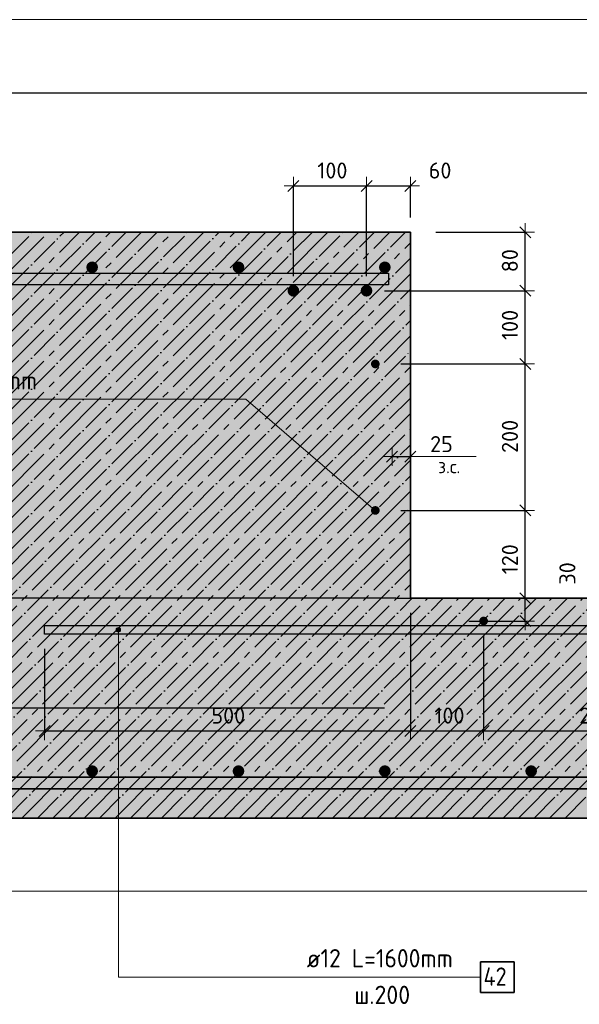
# Model space of a CAD drawing. Header units: millimetres. Extents: x -3170 to 89801, y -74170 to 82422.
# Tile 102 of 105: x 81721 to 82486, y 68244 to 69588. Entities that reach past the tile are written whole.
import ezdxf

# ---------------------------------------------------------------- set-up
doc = ezdxf.new("R2010")
doc.units = ezdxf.units.MM
doc.header["$PDMODE"] = 65
doc.linetypes.add('______11', pattern=[50, 40, -5, 0, -5])
doc.linetypes.add('______5', pattern=[110, 80, -10, 10, -10])
for name, color, linetype, lineweight in [('Standard', 7, 'Continuous', 25), ('Арматурный каркас 03', 220, 'Continuous', 35), ('Размерная линия_ общее', 7, 'Continuous', 13)]:
    doc.layers.add(name, color=color, linetype=linetype, lineweight=lineweight)
for name, color, linetype, lineweight, true_color in [('Арм.стержн.верхн.зоны У', 7, 'Continuous', 35, 0xecec00), ('Арм.стержн.верхн.зоны Х', 7, 'Continuous', 35, 0x0000c6), ('Арм.стержн.ниж.зоны У', 7, 'Continuous', 35, 0x00b300), ('Арм.стержн.ниж.зоны Х', 7, 'Continuous', 35, 0xc600c6)]:
    doc.layers.add(name, color=color, linetype=linetype, lineweight=lineweight, true_color=true_color)
doc.styles.add('ISOCPEUR', font='ISOCPEUR')
doc.dimstyles.new('DIMSTYLE_17', dxfattribs={"dimtxt": 22, "dimasz": 25, "dimexe": 0, "dimexo": 0, "dimgap": 11, "dimtad": 2, "dimdec": 0, "dimrnd": 1, "dimzin": 12, "dimdsep": 46, "dimtxsty": 'ISOCPEUR', "dimblk1": 'ALL_ML_STRICH', "dimblk2": 'ALL_ML_STRICH', "dimsah": 1, "dimcen": 0, "dimclrd": 7, "dimclre": 256, "dimclrt": 7, "dimadec": 0, "dimazin": 0, "dimtfac": 1, "dimtdec": 0, "dimtix": 1, "dimtmove": 2, "dimatfit": 3, "dimfxl": 0, "dimtzin": 0, "dimlwd": 0, "dimlwe": -3, "dimarcsym": 0})
doc.dimstyles.new('DIMSTYLE_18', dxfattribs={"dimtxt": 22, "dimasz": 25, "dimexe": 0, "dimexo": 0.001, "dimgap": 11, "dimtad": 2, "dimdec": 0, "dimrnd": 1, "dimzin": 12, "dimdsep": 46, "dimtxsty": 'ISOCPEUR', "dimblk1": 'ALL_ML_STRICH', "dimblk2": 'ALL_ML_STRICH', "dimsah": 1, "dimcen": 0, "dimse1": 1, "dimse2": 1, "dimclrd": 7, "dimclre": 256, "dimclrt": 7, "dimadec": 0, "dimazin": 0, "dimtfac": 1, "dimtdec": 0, "dimtix": 1, "dimtmove": 2, "dimatfit": 3, "dimfxl": 0, "dimtvp": 1.2, "dimtzin": 0, "dimlwd": 0, "dimlwe": -3, "dimarcsym": 0})
doc.dimstyles.new('DIMSTYLE_19', dxfattribs={"dimtxt": 22, "dimasz": 25, "dimexe": 0, "dimexo": 0, "dimgap": 11, "dimtad": 0, "dimdec": 0, "dimrnd": 5, "dimzin": 12, "dimdsep": 46, "dimtxsty": 'ISOCPEUR', "dimblk1": 'ALL_ML_STRICH', "dimblk2": 'ALL_ML_STRICH', "dimsah": 1, "dimcen": 0, "dimclrd": 7, "dimclre": 256, "dimclrt": 7, "dimadec": 0, "dimazin": 0, "dimtfac": 1, "dimtdec": 0, "dimtix": 1, "dimtmove": 2, "dimatfit": 3, "dimfxl": 0, "dimtvp": 1.2, "dimtzin": 0, "dimlwd": 0, "dimlwe": -3, "dimarcsym": 0})
doc.dimstyles.new('DIMSTYLE_3', dxfattribs={"dimtxt": 22, "dimasz": 25, "dimexe": 0, "dimexo": 0, "dimgap": 11, "dimtad": 2, "dimdec": 0, "dimrnd": 5, "dimzin": 12, "dimdsep": 46, "dimtxsty": 'ISOCPEUR', "dimblk1": 'ALL_ML_STRICH', "dimblk2": 'ALL_ML_STRICH', "dimsah": 1, "dimcen": 0, "dimclrd": 7, "dimclre": 256, "dimclrt": 7, "dimadec": 0, "dimazin": 0, "dimtfac": 1, "dimtdec": 0, "dimtix": 1, "dimtmove": 2, "dimatfit": 3, "dimfxl": 0, "dimtzin": 0, "dimlwd": 0, "dimlwe": -3, "dimarcsym": 0})

# ---------------------------------------------------------------- blocks, each defined once
blk = doc.blocks.new('ALL_ML_STRICH')
at = {"color": 0, "linetype": 'ByBlock', "lineweight": -2}
for p, q in [((-1, 0), (0.5, 0)), ((-0.3, -0.3), (0.3, 0.3)), ((0, -0.5), (0, 0.5))]:
    blk.add_line(p, q, dxfattribs=at)
blk = doc.blocks.new('*D586')
at = {"layer": 'DEFPOINTS', "color": 7, "linetype": 'Continuous', "lineweight": 13, "transparency": 33554687}
for p in [(82239.7, 68648), (81208.4, 68498), (81446.2, 68498)]:
    blk.add_point(p, dxfattribs=at)
at = {"layer": 'Размерная линия_ общее', "color": 253, "linetype": 'Continuous', "lineweight": -2, "true_color": 0xa0a0a0, "transparency": 33554687}
for p, q in [((82219.7, 68648), (81208.4, 68648)), ((81426.2, 68498), (81208.4, 68498))]:
    blk.add_line(p, q, dxfattribs=at)
at = {"layer": 'Размерная линия_ общее', "color": 7, "linetype": 'Continuous', "lineweight": -2, "transparency": 33554687}
blk.add_line((81208.4, 68498), (81208.4, 68648), dxfattribs=at)
at = {"layer": 'Размерная линия_ общее', "color": 7, "linetype": 'Continuous', "lineweight": 13, "transparency": 33554687, "xscale": 25, "yscale": 25, "zscale": 25}
for p, rotation in [((81208.4, 68648), 90), ((81208.4, 68498), 270)]:
    blk.add_blockref('ALL_ML_STRICH', p, dxfattribs=dict(at, rotation=rotation))
at = {"layer": 'Размерная линия_ общее', "color": 7, "linetype": 'Continuous', "lineweight": 13, "transparency": 33554687, "insert": (81187.4, 68576.3), "char_height": 22, "width": 66, "attachment_point": 5, "rotation": 90, "style": 'ISOCPEUR'}
blk.add_mtext('\\A1;{150}', dxfattribs=at)
blk = doc.blocks.new('*D587')
at = {"layer": 'DEFPOINTS', "color": 7, "linetype": 'Continuous', "lineweight": 13, "transparency": 33554687}
for p in [(82255, 68798), (81208.4, 68648), (82239.7, 68648)]:
    blk.add_point(p, dxfattribs=at)
at = {"layer": 'Размерная линия_ общее', "color": 253, "linetype": 'Continuous', "lineweight": -2, "true_color": 0xa0a0a0, "transparency": 33554687}
for p, q in [((82235, 68798), (81208.4, 68798)), ((82219.7, 68648), (81208.4, 68648))]:
    blk.add_line(p, q, dxfattribs=at)
at = {"layer": 'Размерная линия_ общее', "color": 7, "linetype": 'Continuous', "lineweight": -2, "transparency": 33554687}
blk.add_line((81208.4, 68648), (81208.4, 68798), dxfattribs=at)
at = {"layer": 'Размерная линия_ общее', "color": 7, "linetype": 'Continuous', "lineweight": 13, "transparency": 33554687, "xscale": 25, "yscale": 25, "zscale": 25}
for p, rotation in [((81208.4, 68798), 90), ((81208.4, 68648), 270)]:
    blk.add_blockref('ALL_ML_STRICH', p, dxfattribs=dict(at, rotation=rotation))
at = {"layer": 'Размерная линия_ общее', "color": 7, "linetype": 'Continuous', "lineweight": 13, "transparency": 33554687, "insert": (81187.4, 68726.3), "char_height": 22, "width": 66, "attachment_point": 5, "rotation": 90, "style": 'ISOCPEUR'}
blk.add_mtext('\\A1;{150}', dxfattribs=at)
blk = doc.blocks.new('*D588')
at = {"layer": 'DEFPOINTS', "color": 7, "linetype": 'Continuous', "lineweight": 13, "transparency": 33554687}
for p in [(81453, 69298), (81208.4, 68798), (82255, 68798)]:
    blk.add_point(p, dxfattribs=at)
at = {"layer": 'Размерная линия_ общее', "color": 253, "linetype": 'Continuous', "lineweight": -2, "true_color": 0xa0a0a0, "transparency": 33554687}
for p, q in [((81433, 69298), (81208.4, 69298)), ((82235, 68798), (81208.4, 68798))]:
    blk.add_line(p, q, dxfattribs=at)
at = {"layer": 'Размерная линия_ общее', "color": 7, "linetype": 'Continuous', "lineweight": -2, "transparency": 33554687}
blk.add_line((81208.4, 68798), (81208.4, 69298), dxfattribs=at)
at = {"layer": 'Размерная линия_ общее', "color": 7, "linetype": 'Continuous', "lineweight": 13, "transparency": 33554687, "xscale": 25, "yscale": 25, "zscale": 25}
for p, rotation in [((81208.4, 69298), 90), ((81208.4, 68798), 270)]:
    blk.add_blockref('ALL_ML_STRICH', p, dxfattribs=dict(at, rotation=rotation))
at = {"layer": 'Размерная линия_ общее', "color": 7, "linetype": 'Continuous', "lineweight": 13, "transparency": 33554687, "insert": (81187.4, 69049.1), "char_height": 22, "width": 66, "attachment_point": 5, "rotation": 90, "style": 'ISOCPEUR'}
blk.add_mtext('\\A1;{500}', dxfattribs=at)
blk = doc.blocks.new('*D589')
at = {"layer": 'DEFPOINTS', "color": 7, "linetype": 'Continuous', "lineweight": 13, "transparency": 33554687}
for p in [(82230, 68992.8), (82230, 68991.6), (82255, 68991)]:
    blk.add_point(p, dxfattribs=at)
at = {"layer": 'Размерная линия_ общее', "color": 7, "linetype": 'Continuous', "lineweight": -2, "transparency": 33554687}
blk.add_line((82230, 68991.6), (82255, 68991.6), dxfattribs=at)
at = {"layer": 'Размерная линия_ общее', "color": 7, "linetype": 'Continuous', "lineweight": 13, "transparency": 33554687, "xscale": 25, "yscale": 25, "zscale": 25, "rotation": 180}
blk.add_blockref('ALL_ML_STRICH', (82230, 68991.6), dxfattribs=at)
at = {"layer": 'Размерная линия_ общее', "color": 7, "linetype": 'Continuous', "lineweight": 13, "transparency": 33554687, "xscale": 25, "yscale": 25, "zscale": 25}
blk.add_blockref('ALL_ML_STRICH', (82255, 68991.6), dxfattribs=at)
at = {"layer": 'Размерная линия_ общее', "color": 7, "linetype": 'Continuous', "lineweight": 13, "transparency": 33554687, "insert": (82297.4, 69008.6), "char_height": 22, "width": 44, "attachment_point": 5, "style": 'ISOCPEUR'}
blk.add_mtext('\\A1;{25}', dxfattribs=at)
at = {"layer": 'Размерная линия_ общее', "color": 7, "linetype": 'Continuous', "lineweight": 13, "transparency": 33554687, "insert": (82292.9, 68986.8), "char_height": 18, "width": 0.9, "attachment_point": 1, "line_spacing_factor": 0.60241, "style": 'ISOCPEUR'}
blk.add_mtext('з.с.', dxfattribs=at)
blk = doc.blocks.new('*D593')
at = {"layer": 'DEFPOINTS', "color": 7, "linetype": 'Continuous', "lineweight": 13, "transparency": 33554687}
for p in [(82095, 69361.2), (82095, 69218), (82195, 69218)]:
    blk.add_point(p, dxfattribs=at)
at = {"layer": 'Размерная линия_ общее', "color": 253, "linetype": 'Continuous', "lineweight": -2, "true_color": 0xa0a0a0, "transparency": 33554687}
for p, q in [((82095, 69238), (82095, 69361.2)), ((82195, 69238), (82195, 69361.2))]:
    blk.add_line(p, q, dxfattribs=at)
at = {"layer": 'Размерная линия_ общее', "color": 7, "linetype": 'Continuous', "lineweight": -2, "transparency": 33554687}
blk.add_line((82095, 69361.2), (82195, 69361.2), dxfattribs=at)
at = {"layer": 'Размерная линия_ общее', "color": 7, "linetype": 'Continuous', "lineweight": 13, "transparency": 33554687, "xscale": 25, "yscale": 25, "zscale": 25, "rotation": 180}
blk.add_blockref('ALL_ML_STRICH', (82095, 69361.2), dxfattribs=at)
at = {"layer": 'Размерная линия_ общее', "color": 7, "linetype": 'Continuous', "lineweight": 13, "transparency": 33554687, "xscale": 25, "yscale": 25, "zscale": 25}
blk.add_blockref('ALL_ML_STRICH', (82195, 69361.2), dxfattribs=at)
at = {"layer": 'Размерная линия_ общее', "color": 7, "linetype": 'Continuous', "lineweight": 13, "transparency": 33554687, "insert": (82148.3, 69382.2), "char_height": 22, "width": 66, "attachment_point": 5, "style": 'ISOCPEUR'}
blk.add_mtext('\\A1;{100}', dxfattribs=at)
blk = doc.blocks.new('*D594')
at = {"layer": 'DEFPOINTS', "color": 7, "linetype": 'Continuous', "lineweight": 13, "transparency": 33554687}
for p in [(82195, 69361.2), (82255, 69298), (82195, 69218)]:
    blk.add_point(p, dxfattribs=at)
at = {"layer": 'Размерная линия_ общее', "color": 253, "linetype": 'Continuous', "lineweight": -2, "true_color": 0xa0a0a0, "transparency": 33554687}
for p, q in [((82195, 69238), (82195, 69361.2)), ((82255, 69318), (82255, 69361.2))]:
    blk.add_line(p, q, dxfattribs=at)
at = {"layer": 'Размерная линия_ общее', "color": 7, "linetype": 'Continuous', "lineweight": -2, "transparency": 33554687}
blk.add_line((82195, 69361.2), (82255, 69361.2), dxfattribs=at)
at = {"layer": 'Размерная линия_ общее', "color": 7, "linetype": 'Continuous', "lineweight": 13, "transparency": 33554687, "xscale": 25, "yscale": 25, "zscale": 25, "rotation": 180}
blk.add_blockref('ALL_ML_STRICH', (82195, 69361.2), dxfattribs=at)
at = {"layer": 'Размерная линия_ общее', "color": 7, "linetype": 'Continuous', "lineweight": 13, "transparency": 33554687, "xscale": 25, "yscale": 25, "zscale": 25}
blk.add_blockref('ALL_ML_STRICH', (82255, 69361.2), dxfattribs=at)
at = {"layer": 'Размерная линия_ общее', "color": 7, "linetype": 'Continuous', "lineweight": 13, "transparency": 33554687, "insert": (82295.5, 69382.2), "char_height": 22, "width": 44, "attachment_point": 5, "style": 'ISOCPEUR'}
blk.add_mtext('\\A1;{60}', dxfattribs=at)
blk = doc.blocks.new('*D596')
at = {"layer": 'DEFPOINTS', "color": 7, "linetype": 'Continuous', "lineweight": 13, "transparency": 33554687}
for p in [(82255, 68798), (81755, 68749), (81755, 68616.9)]:
    blk.add_point(p, dxfattribs=at)
at = {"layer": 'Размерная линия_ общее', "color": 253, "linetype": 'Continuous', "lineweight": -2, "true_color": 0xa0a0a0, "transparency": 33554687}
for p, q in [((82255, 68778), (82255, 68616.9)), ((81755, 68729), (81755, 68616.9))]:
    blk.add_line(p, q, dxfattribs=at)
at = {"layer": 'Размерная линия_ общее', "color": 7, "linetype": 'Continuous', "lineweight": -2, "transparency": 33554687}
blk.add_line((81755, 68616.9), (82255, 68616.9), dxfattribs=at)
at = {"layer": 'Размерная линия_ общее', "color": 7, "linetype": 'Continuous', "lineweight": 13, "transparency": 33554687, "xscale": 25, "yscale": 25, "zscale": 25, "rotation": 180}
blk.add_blockref('ALL_ML_STRICH', (81755, 68616.9), dxfattribs=at)
at = {"layer": 'Размерная линия_ общее', "color": 7, "linetype": 'Continuous', "lineweight": 13, "transparency": 33554687, "xscale": 25, "yscale": 25, "zscale": 25}
blk.add_blockref('ALL_ML_STRICH', (82255, 68616.9), dxfattribs=at)
at = {"layer": 'Размерная линия_ общее', "color": 7, "linetype": 'Continuous', "lineweight": 13, "transparency": 33554687, "insert": (82006.1, 68637.9), "char_height": 22, "width": 66, "attachment_point": 5, "style": 'ISOCPEUR'}
blk.add_mtext('\\A1;{500}', dxfattribs=at)
blk = doc.blocks.new('*D597')
at = {"layer": 'DEFPOINTS', "color": 7, "linetype": 'Continuous', "lineweight": 13, "transparency": 33554687}
for p in [(82255, 68798), (82355, 68767), (82255, 68616.9)]:
    blk.add_point(p, dxfattribs=at)
at = {"layer": 'Размерная линия_ общее', "color": 253, "linetype": 'Continuous', "lineweight": -2, "true_color": 0xa0a0a0, "transparency": 33554687}
for p, q in [((82255, 68778), (82255, 68616.9)), ((82355, 68747), (82355, 68616.9))]:
    blk.add_line(p, q, dxfattribs=at)
at = {"layer": 'Размерная линия_ общее', "color": 7, "linetype": 'Continuous', "lineweight": -2, "transparency": 33554687}
blk.add_line((82255, 68616.9), (82355, 68616.9), dxfattribs=at)
at = {"layer": 'Размерная линия_ общее', "color": 7, "linetype": 'Continuous', "lineweight": 13, "transparency": 33554687, "xscale": 25, "yscale": 25, "zscale": 25, "rotation": 180}
blk.add_blockref('ALL_ML_STRICH', (82255, 68616.9), dxfattribs=at)
at = {"layer": 'Размерная линия_ общее', "color": 7, "linetype": 'Continuous', "lineweight": 13, "transparency": 33554687, "xscale": 25, "yscale": 25, "zscale": 25}
blk.add_blockref('ALL_ML_STRICH', (82355, 68616.9), dxfattribs=at)
at = {"layer": 'Размерная линия_ общее', "color": 7, "linetype": 'Continuous', "lineweight": 13, "transparency": 33554687, "insert": (82308.3, 68637.9), "char_height": 22, "width": 66, "attachment_point": 5, "style": 'ISOCPEUR'}
blk.add_mtext('\\A1;{100}', dxfattribs=at)
blk = doc.blocks.new('*D598')
at = {"layer": 'DEFPOINTS', "color": 7, "linetype": 'Continuous', "lineweight": 13, "transparency": 33554687}
for p in [(82355, 68767), (82755, 68767), (82355, 68616.9)]:
    blk.add_point(p, dxfattribs=at)
at = {"layer": 'Размерная линия_ общее', "color": 253, "linetype": 'Continuous', "lineweight": -2, "true_color": 0xa0a0a0, "transparency": 33554687}
for p, q in [((82355, 68747), (82355, 68616.9)), ((82755, 68747), (82755, 68616.9))]:
    blk.add_line(p, q, dxfattribs=at)
at = {"layer": 'Размерная линия_ общее', "color": 7, "linetype": 'Continuous', "lineweight": -2, "transparency": 33554687}
blk.add_line((82355, 68616.9), (82755, 68616.9), dxfattribs=at)
at = {"layer": 'Размерная линия_ общее', "color": 7, "linetype": 'Continuous', "lineweight": 13, "transparency": 33554687, "xscale": 25, "yscale": 25, "zscale": 25, "rotation": 180}
blk.add_blockref('ALL_ML_STRICH', (82355, 68616.9), dxfattribs=at)
at = {"layer": 'Размерная линия_ общее', "color": 7, "linetype": 'Continuous', "lineweight": 13, "transparency": 33554687, "xscale": 25, "yscale": 25, "zscale": 25}
blk.add_blockref('ALL_ML_STRICH', (82755, 68616.9), dxfattribs=at)
at = {"layer": 'Размерная линия_ общее', "color": 7, "linetype": 'Continuous', "lineweight": 13, "transparency": 33554687, "insert": (82485.7, 68648.9), "char_height": 22, "width": 1.1, "attachment_point": 1, "line_spacing_factor": 0.60241, "style": 'ISOCPEUR'}
blk.add_mtext('2х200=400', dxfattribs=at)
blk = doc.blocks.new('*D601')
at = {"layer": 'DEFPOINTS', "color": 7, "linetype": 'Continuous', "lineweight": 13, "transparency": 33554687}
for p in [(82215, 68798), (82315, 68767), (82411.9, 68767)]:
    blk.add_point(p, dxfattribs=at)
at = {"layer": 'Размерная линия_ общее', "color": 253, "linetype": 'Continuous', "lineweight": -2, "true_color": 0xa0a0a0, "transparency": 33554687}
for p, q in [((82235, 68798), (82411.9, 68798)), ((82335, 68767), (82411.9, 68767))]:
    blk.add_line(p, q, dxfattribs=at)
at = {"layer": 'Размерная линия_ общее', "color": 7, "linetype": 'Continuous', "lineweight": -2, "transparency": 33554687}
blk.add_line((82411.9, 68767), (82411.9, 68798), dxfattribs=at)
at = {"layer": 'Размерная линия_ общее', "color": 7, "linetype": 'Continuous', "lineweight": 13, "transparency": 33554687, "xscale": 25, "yscale": 25, "zscale": 25}
for p, rotation in [((82411.9, 68798), 90), ((82411.9, 68767), 270)]:
    blk.add_blockref('ALL_ML_STRICH', p, dxfattribs=dict(at, rotation=rotation))
at = {"layer": 'Размерная линия_ общее', "color": 7, "linetype": 'Continuous', "lineweight": 13, "transparency": 33554687, "insert": (82469.5, 68832), "char_height": 22, "width": 44, "attachment_point": 5, "rotation": 90, "style": 'ISOCPEUR'}
blk.add_mtext('\\A1;{30}', dxfattribs=at)
blk = doc.blocks.new('*D602')
at = {"layer": 'DEFPOINTS', "color": 7, "linetype": 'Continuous', "lineweight": 13, "transparency": 33554687}
for p in [(82221.7, 68918), (82215, 68798), (82411.9, 68798)]:
    blk.add_point(p, dxfattribs=at)
at = {"layer": 'Размерная линия_ общее', "color": 253, "linetype": 'Continuous', "lineweight": -2, "true_color": 0xa0a0a0, "transparency": 33554687}
for p, q in [((82241.7, 68918), (82411.9, 68918)), ((82235, 68798), (82411.9, 68798))]:
    blk.add_line(p, q, dxfattribs=at)
at = {"layer": 'Размерная линия_ общее', "color": 7, "linetype": 'Continuous', "lineweight": -2, "transparency": 33554687}
blk.add_line((82411.9, 68798), (82411.9, 68918), dxfattribs=at)
at = {"layer": 'Размерная линия_ общее', "color": 7, "linetype": 'Continuous', "lineweight": 13, "transparency": 33554687, "xscale": 25, "yscale": 25, "zscale": 25}
for p, rotation in [((82411.9, 68918), 90), ((82411.9, 68798), 270)]:
    blk.add_blockref('ALL_ML_STRICH', p, dxfattribs=dict(at, rotation=rotation))
at = {"layer": 'Размерная линия_ общее', "color": 7, "linetype": 'Continuous', "lineweight": 13, "transparency": 33554687, "insert": (82390.9, 68851.3), "char_height": 22, "width": 66, "attachment_point": 5, "rotation": 90, "style": 'ISOCPEUR'}
blk.add_mtext('\\A1;{120}', dxfattribs=at)
blk = doc.blocks.new('*D603')
at = {"layer": 'DEFPOINTS', "color": 7, "linetype": 'Continuous', "lineweight": 13, "transparency": 33554687}
for p in [(82221.7, 69118), (82221.7, 68918), (82411.9, 68918)]:
    blk.add_point(p, dxfattribs=at)
at = {"layer": 'Размерная линия_ общее', "color": 253, "linetype": 'Continuous', "lineweight": -2, "true_color": 0xa0a0a0, "transparency": 33554687}
for p, q in [((82241.7, 69118), (82411.9, 69118)), ((82241.7, 68918), (82411.9, 68918))]:
    blk.add_line(p, q, dxfattribs=at)
at = {"layer": 'Размерная линия_ общее', "color": 7, "linetype": 'Continuous', "lineweight": -2, "transparency": 33554687}
blk.add_line((82411.9, 68918), (82411.9, 69118), dxfattribs=at)
at = {"layer": 'Размерная линия_ общее', "color": 7, "linetype": 'Continuous', "lineweight": 13, "transparency": 33554687, "xscale": 25, "yscale": 25, "zscale": 25}
for p, rotation in [((82411.9, 69118), 90), ((82411.9, 68918), 270)]:
    blk.add_blockref('ALL_ML_STRICH', p, dxfattribs=dict(at, rotation=rotation))
at = {"layer": 'Размерная линия_ общее', "color": 7, "linetype": 'Continuous', "lineweight": 13, "transparency": 33554687, "insert": (82390.9, 69019.1), "char_height": 22, "width": 66, "attachment_point": 5, "rotation": 90, "style": 'ISOCPEUR'}
blk.add_mtext('\\A1;{200}', dxfattribs=at)
blk = doc.blocks.new('*D604')
at = {"layer": 'DEFPOINTS', "color": 7, "linetype": 'Continuous', "lineweight": 13, "transparency": 33554687}
for p in [(82199.7, 69218), (82221.7, 69118), (82411.9, 69118)]:
    blk.add_point(p, dxfattribs=at)
at = {"layer": 'Размерная линия_ общее', "color": 253, "linetype": 'Continuous', "lineweight": -2, "true_color": 0xa0a0a0, "transparency": 33554687}
for p, q in [((82219.7, 69218), (82411.9, 69218)), ((82241.7, 69118), (82411.9, 69118))]:
    blk.add_line(p, q, dxfattribs=at)
at = {"layer": 'Размерная линия_ общее', "color": 7, "linetype": 'Continuous', "lineweight": -2, "transparency": 33554687}
blk.add_line((82411.9, 69118), (82411.9, 69218), dxfattribs=at)
at = {"layer": 'Размерная линия_ общее', "color": 7, "linetype": 'Continuous', "lineweight": 13, "transparency": 33554687, "xscale": 25, "yscale": 25, "zscale": 25}
for p, rotation in [((82411.9, 69218), 90), ((82411.9, 69118), 270)]:
    blk.add_blockref('ALL_ML_STRICH', p, dxfattribs=dict(at, rotation=rotation))
at = {"layer": 'Размерная линия_ общее', "color": 7, "linetype": 'Continuous', "lineweight": 13, "transparency": 33554687, "insert": (82390.9, 69171.3), "char_height": 22, "width": 66, "attachment_point": 5, "rotation": 90, "style": 'ISOCPEUR'}
blk.add_mtext('\\A1;{100}', dxfattribs=at)
blk = doc.blocks.new('*D605')
at = {"layer": 'DEFPOINTS', "color": 7, "linetype": 'Continuous', "lineweight": 13, "transparency": 33554687}
for p in [(82269.7, 69298), (82199.7, 69218), (82411.9, 69218)]:
    blk.add_point(p, dxfattribs=at)
at = {"layer": 'Размерная линия_ общее', "color": 253, "linetype": 'Continuous', "lineweight": -2, "true_color": 0xa0a0a0, "transparency": 33554687}
for p, q in [((82289.7, 69298), (82411.9, 69298)), ((82219.7, 69218), (82411.9, 69218))]:
    blk.add_line(p, q, dxfattribs=at)
at = {"layer": 'Размерная линия_ общее', "color": 7, "linetype": 'Continuous', "lineweight": -2, "transparency": 33554687}
blk.add_line((82411.9, 69218), (82411.9, 69298), dxfattribs=at)
at = {"layer": 'Размерная линия_ общее', "color": 7, "linetype": 'Continuous', "lineweight": 13, "transparency": 33554687, "xscale": 25, "yscale": 25, "zscale": 25}
for p, rotation in [((82411.9, 69298), 90), ((82411.9, 69218), 270)]:
    blk.add_blockref('ALL_ML_STRICH', p, dxfattribs=dict(at, rotation=rotation))
at = {"layer": 'Размерная линия_ общее', "color": 7, "linetype": 'Continuous', "lineweight": 13, "transparency": 33554687, "insert": (82390.9, 69259.1), "char_height": 22, "width": 44, "attachment_point": 5, "rotation": 90, "style": 'ISOCPEUR'}
blk.add_mtext('\\A1;{80}', dxfattribs=at)

msp = doc.modelspace()

# ---------------------------------------------------------------- hatches: boundary and pattern name
at = {"layer": 'Арм.стержн.верхн.зоны У', "linetype": 'Continuous', "lineweight": 50, "transparency": 33554687}
for points in [[(81828, 69250), (81827.4, 69253.1), (81825.7, 69255.7), (81823.1, 69257.4), (81820, 69258), (81817, 69257.4), (81814.4, 69255.7), (81812.6, 69253.1), (81812, 69250), (81812.6, 69247), (81814.4, 69244.4), (81817, 69242.6), (81820, 69242), (81823.1, 69242.6), (81825.7, 69244.4), (81827.4, 69247)], [(82028, 69250), (82027.4, 69253.1), (82025.7, 69255.7), (82023.1, 69257.4), (82020, 69258), (82017, 69257.4), (82014.4, 69255.7), (82012.6, 69253.1), (82012, 69250), (82012.6, 69247), (82014.4, 69244.4), (82017, 69242.6), (82020, 69242), (82023.1, 69242.6), (82025.7, 69244.4), (82027.4, 69247)], [(82228, 69250), (82227.4, 69253.1), (82225.7, 69255.7), (82223.1, 69257.4), (82220, 69258), (82217, 69257.4), (82214.4, 69255.7), (82212.6, 69253.1), (82212, 69250), (82212.6, 69247), (82214.4, 69244.4), (82217, 69242.6), (82220, 69242), (82223.1, 69242.6), (82225.7, 69244.4), (82227.4, 69247)]]:
    msp.add_hatch(color=7, dxfattribs=at).paths.add_polyline_path(points)
at = {"layer": 'Арм.стержн.ниж.зоны У', "linetype": 'Continuous', "lineweight": 35, "transparency": 33554687}
for points in [[(81828, 68562), (81827.4, 68565.1), (81825.7, 68567.7), (81823.1, 68569.4), (81820, 68570), (81817, 68569.4), (81814.4, 68567.7), (81812.6, 68565.1), (81812, 68562), (81812.6, 68559), (81814.4, 68556.4), (81817, 68554.6), (81820, 68554), (81823.1, 68554.6), (81825.7, 68556.4), (81827.4, 68559)], [(82028, 68562), (82027.4, 68565.1), (82025.7, 68567.7), (82023.1, 68569.4), (82020, 68570), (82017, 68569.4), (82014.4, 68567.7), (82012.6, 68565.1), (82012, 68562), (82012.6, 68559), (82014.4, 68556.4), (82017, 68554.6), (82020, 68554), (82023.1, 68554.6), (82025.7, 68556.4), (82027.4, 68559)], [(82228, 68562), (82227.4, 68565.1), (82225.7, 68567.7), (82223.1, 68569.4), (82220, 68570), (82217, 68569.4), (82214.4, 68567.7), (82212.6, 68565.1), (82212, 68562), (82212.6, 68559), (82214.4, 68556.4), (82217, 68554.6), (82220, 68554), (82223.1, 68554.6), (82225.7, 68556.4), (82227.4, 68559)], [(82428, 68562), (82427.4, 68565.1), (82425.7, 68567.7), (82423.1, 68569.4), (82420, 68570), (82417, 68569.4), (82414.4, 68567.7), (82412.6, 68565.1), (82412, 68562), (82412.6, 68559), (82414.4, 68556.4), (82417, 68554.6), (82420, 68554), (82423.1, 68554.6), (82425.7, 68556.4), (82427.4, 68559)]]:
    msp.add_hatch(color=7, dxfattribs=at).paths.add_polyline_path(points)
at = {"layer": 'Арматурный каркас 03', "linetype": 'Continuous', "lineweight": 50, "transparency": 33554687}
for color, points in [(7, [(82103, 69218), (82102.4, 69221.1), (82100.7, 69223.7), (82098.1, 69225.4), (82095, 69226), (82092, 69225.4), (82089.4, 69223.7), (82087.6, 69221.1), (82087, 69218), (82087.6, 69215), (82089.4, 69212.4), (82092, 69210.6), (82095, 69210), (82098.1, 69210.6), (82100.7, 69212.4), (82102.4, 69215)]), (7, [(82203, 69218), (82202.4, 69221.1), (82200.7, 69223.7), (82198.1, 69225.4), (82195, 69226), (82192, 69225.4), (82189.4, 69223.7), (82187.6, 69221.1), (82187, 69218), (82187.6, 69215), (82189.4, 69212.4), (82192, 69210.6), (82195, 69210), (82198.1, 69210.6), (82200.7, 69212.4), (82202.4, 69215)]), (34, [(82213, 69118), (82212.6, 69120.3), (82211.3, 69122.3), (82209.3, 69123.6), (82207, 69124), (82204.7, 69123.6), (82202.8, 69122.3), (82201.5, 69120.3), (82201, 69118), (82201.5, 69115.7), (82202.8, 69113.8), (82204.7, 69112.5), (82207, 69112), (82209.3, 69112.5), (82211.3, 69113.8), (82212.6, 69115.7)]), (34, [(82213, 68918), (82212.6, 68920.3), (82211.3, 68922.3), (82209.3, 68923.6), (82207, 68924), (82204.7, 68923.6), (82202.8, 68922.3), (82201.5, 68920.3), (82201, 68918), (82201.5, 68915.7), (82202.8, 68913.8), (82204.7, 68912.5), (82207, 68912), (82209.3, 68912.5), (82211.3, 68913.8), (82212.6, 68915.7)]), (34, [(82361, 68767), (82360.6, 68769.3), (82359.3, 68771.3), (82357.3, 68772.6), (82355, 68773), (82352.7, 68772.6), (82350.8, 68771.3), (82349.5, 68769.3), (82349, 68767), (82349.5, 68764.7), (82350.8, 68762.8), (82352.7, 68761.5), (82355, 68761), (82357.3, 68761.5), (82359.3, 68762.8), (82360.6, 68764.7)])]:
    msp.add_hatch(color=color, dxfattribs=at).paths.add_polyline_path(points)
at = {"layer": 'Арматурный каркас 03', "linetype": 'Continuous', "lineweight": 13, "transparency": 33554687}
for points in [[(81852.8, 68755), (81858.8, 68755), (81858.3, 68756.5)], [(81852.8, 68755), (81858.3, 68756.5), (81853.2, 68756.5)], [(81853.2, 68753.5), (81858.8, 68755), (81852.8, 68755)], [(81853.2, 68756.5), (81858.3, 68756.5), (81857.3, 68757.6)], [(81853.2, 68756.5), (81857.3, 68757.6), (81854.3, 68757.6)], [(81853.2, 68753.5), (81858.3, 68753.5), (81858.8, 68755)], [(81854.3, 68752.4), (81858.3, 68753.5), (81853.2, 68753.5)], [(81854.3, 68757.6), (81857.3, 68757.6), (81855.8, 68758)], [(81854.3, 68752.4), (81857.3, 68752.4), (81858.3, 68753.5)], [(81857.3, 68752.4), (81854.3, 68752.4), (81855.8, 68752)]]:
    msp.add_hatch(color=7, dxfattribs=at).paths.add_polyline_path(points)
at = {"layer": 'Размерная линия_ общее', "linetype": 'Continuous', "lineweight": -3, "transparency": 33554687}
msp.add_hatch(color=9, dxfattribs=at).paths.add_polyline_path([(83740.5, 69298), (82855, 69298), (82855, 68798), (82255, 68798), (82255, 69298), (81386.3, 69298), (81386.3, 68498), (83740.5, 68498)])

# ---------------------------------------------------------------- linework, layer by layer
at = {"color": 52, "linetype": 'Continuous', "lineweight": -3, "transparency": 33554687}
for p, q in [((81386.3, 69488.2), (83740.5, 69488.2)), ((81386.3, 69488.2), (83740.5, 69488.2)), ((83740.5, 68498), (81386.3, 68498)), ((83740.5, 68498), (81386.3, 68498))]:
    msp.add_line(p, q, dxfattribs=at)
at = {"layer": 'Standard', "color": 7, "linetype": 'Continuous', "lineweight": 13, "transparency": 33554687}
msp.add_line((82255, 68991.6), (82345, 68991.6), dxfattribs=at)
msp.add_lwpolyline([(81286.3, 68398), (83840.5, 68398), (83840.5, 69588.2), (81286.3, 69588.2), (81286.3, 68398)], dxfattribs=at)
at = {"layer": 'Арм.стержн.верхн.зоны У', "color": 52, "linetype": 'Continuous', "lineweight": 13, "transparency": 33554687}
msp.add_line((82255, 69288), (82255, 69288), dxfattribs=at)
at = {"layer": 'Арм.стержн.верхн.зоны Х', "color": 52, "linetype": 'Continuous', "lineweight": 13, "transparency": 33554687}
msp.add_line((82255, 69288), (82255, 69288), dxfattribs=at)
at = {"layer": 'Арм.стержн.верхн.зоны Х', "color": 11, "linetype": 'Continuous', "lineweight": 25, "true_color": 0xff8c8c, "transparency": 33554687}
msp.add_lwpolyline([(81378.3, 69242), (82225, 69242), (82225, 69226), (81378.3, 69226), (81378.3, 69242)], dxfattribs=at)
msp.add_lwpolyline([(81378.3, 69242), (82225, 69242), (82225, 69226), (81378.3, 69226), (81378.3, 69242)], dxfattribs=at)
at = {"layer": 'Арм.стержн.ниж.зоны Х', "color": 11, "linetype": 'Continuous', "lineweight": 35, "true_color": 0xff8c8c, "transparency": 33554687}
msp.add_lwpolyline([(81378.3, 68554), (83748.5, 68554), (83748.5, 68538), (81378.3, 68538), (81378.3, 68554)], dxfattribs=at)
msp.add_lwpolyline([(81378.3, 68554), (83748.5, 68554), (83748.5, 68538), (81378.3, 68538), (81378.3, 68554)], dxfattribs=at)
at = {"layer": 'Арматурный каркас 03', "color": 7, "linetype": 'Continuous', "lineweight": 13, "transparency": 33554687}
for p, q in [((81535.1, 69069.8), (82030.1, 69069.8)), ((82030.1, 69069.8), (82207, 68918)), ((81852.8, 68755), (81852.8, 68755)), ((81855.8, 68758), (81855.8, 68758)), ((81855.8, 68280.7), (81855.8, 68755)), ((81855.8, 68752), (81855.8, 68752)), ((81858.8, 68755), (81858.8, 68755)), ((81855.8, 68280.7), (82350.8, 68280.7))]:
    msp.add_line(p, q, dxfattribs=at)
at = {"layer": 'Арматурный каркас 03', "color": 34, "linetype": 'Continuous', "lineweight": 25, "transparency": 33554687}
msp.add_lwpolyline([(81755, 68761), (83355, 68761), (83355, 68749), (81755, 68749), (81755, 68761)], dxfattribs=at)
msp.add_lwpolyline([(81755, 68761), (83355, 68761), (83355, 68749), (81755, 68749), (81755, 68761)], dxfattribs=at)
at = {"layer": 'Арматурный каркас 03', "color": 7, "linetype": 'Continuous', "lineweight": 35, "transparency": 33554687}
msp.add_lwpolyline([(82350.8, 68259.9), (82396.6, 68259.9), (82396.6, 68301.5), (82350.8, 68301.5), (82350.8, 68259.9)], dxfattribs=at)
at = {"layer": 'Арматурный каркас 03', "color": 7, "linetype": 'Continuous', "lineweight": 13, "transparency": 33554687}
msp.add_circle((81855.8, 68755), 3, dxfattribs=at)
at = {"layer": 'Размерная линия_ общее', "color": 7, "linetype": '______11', "lineweight": -3, "transparency": 33554687}
for p, q in [((81386.3, 68945.2), (81739.1, 69298)), ((81386.3, 68902.8), (81781.6, 69298)), ((81386.3, 68860.4), (81824, 69298)), ((81386.3, 68818), (81866.4, 69298)), ((81386.3, 68775.5), (81908.8, 69298)), ((81386.3, 68733.1), (81951.3, 69298)), ((81386.3, 68690.7), (81993.7, 69298)), ((81386.3, 68648.2), (82036.1, 69298)), ((81386.3, 68605.8), (82078.5, 69298)), ((81386.3, 68563.4), (82121, 69298)), ((81386.3, 68521), (82163.4, 69298)), ((81405.8, 68498), (82205.8, 69298)), ((81448.2, 68498), (82248.2, 69298)), ((81490.7, 68498), (82255, 69262.4)), ((81533.1, 68498), (82255, 69220)), ((81575.5, 68498), (82255, 69177.5)), ((81617.9, 68498), (82255, 69135.1)), ((81660.4, 68498), (82255, 69092.7)), ((81702.8, 68498), (82255, 69050.2)), ((81745.2, 68498), (82255, 69007.8)), ((81787.7, 68498), (82255, 68965.4)), ((81830.1, 68498), (82255, 68923)), ((81872.5, 68498), (82255, 68880.5)), ((81914.9, 68498), (82255, 68838.1)), ((81957.4, 68498), (82257.4, 68798)), ((81999.8, 68498), (82299.8, 68798)), ((82042.2, 68498), (82342.2, 68798)), ((82084.6, 68498), (82384.6, 68798)), ((82127.1, 68498), (82427.1, 68798)), ((82169.5, 68498), (82469.5, 68798)), ((82211.9, 68498), (82511.9, 68798)), ((82254.3, 68498), (82554.3, 68798)), ((82296.8, 68498), (82596.8, 68798)), ((82339.2, 68498), (82639.2, 68798)), ((82381.6, 68498), (82681.6, 68798)), ((82424, 68498), (82724, 68798)), ((82466.5, 68498), (82766.5, 68798))]:
    msp.add_line(p, q, dxfattribs=at)
at = {"layer": 'Размерная линия_ общее', "color": 7, "linetype": '______5', "lineweight": -3, "transparency": 33554687}
for p, q in [((81386.3, 68924), (81760.3, 69298)), ((81386.3, 68881.6), (81802.8, 69298)), ((81386.3, 68839.2), (81845.2, 69298)), ((81386.3, 68796.7), (81887.6, 69298)), ((81386.3, 68754.3), (81930, 69298)), ((81386.3, 68711.9), (81972.5, 69298)), ((81386.3, 68669.5), (82014.9, 69298)), ((81386.3, 68627), (82057.3, 69298)), ((81386.3, 68584.6), (82099.7, 69298)), ((81386.3, 68542.2), (82142.2, 69298)), ((81386.3, 68499.8), (82184.6, 69298)), ((81427, 68498), (82227, 69298)), ((81469.5, 68498), (82255, 69283.6)), ((81511.9, 68498), (82255, 69241.2)), ((81554.3, 68498), (82255, 69198.7)), ((81596.7, 68498), (82255, 69156.3)), ((81639.2, 68498), (82255, 69113.9)), ((81681.6, 68498), (82255, 69071.5)), ((81724, 68498), (82255, 69029)), ((81766.4, 68498), (82255, 68986.6)), ((81808.9, 68498), (82255, 68944.2)), ((81851.3, 68498), (82255, 68901.8)), ((81893.7, 68498), (82255, 68859.3)), ((81936.1, 68498), (82255, 68816.9)), ((81978.6, 68498), (82278.6, 68798)), ((82021, 68498), (82321, 68798)), ((82063.4, 68498), (82363.4, 68798)), ((82105.9, 68498), (82405.9, 68798)), ((82148.3, 68498), (82448.3, 68798)), ((82190.7, 68498), (82490.7, 68798)), ((82233.1, 68498), (82533.1, 68798)), ((82275.6, 68498), (82575.6, 68798)), ((82318, 68498), (82618, 68798)), ((82360.4, 68498), (82660.4, 68798)), ((82402.8, 68498), (82702.8, 68798)), ((82445.3, 68498), (82745.3, 68798))]:
    msp.add_line(p, q, dxfattribs=at)
at = {"layer": 'Размерная линия_ общее', "color": 7, "linetype": 'Continuous', "lineweight": 35, "transparency": 33554687}
for p, q in [((82255, 69298), (81386.3, 69298)), ((82255, 68798), (82255, 69298)), ((82855, 68798), (82255, 68798)), ((81386.3, 68498), (83740.5, 68498))]:
    msp.add_line(p, q, dxfattribs=at)

# ---------------------------------------------------------------- texts
at = {"layer": 'Арматурный каркас 03', "color": 7, "linetype": 'Continuous', "lineweight": 25, "transparency": 33554687, "char_height": 25, "attachment_point": 7, "style": 'ISOCPEUR'}
for s, insert, width in [('\\W0.94;ø12 L=1600mm ', (81545.1, 69083.2), 239.134), ('\\W0.94;ø12 L=1600mm ', (82113.3, 68294), 239.134), ('\\W0.88;42', (82354.9, 68269), 48.499), ('\\W0.95;ш.200 ', (82178.3, 68244), 109.333)]:
    msp.add_mtext(s, dxfattribs=dict(at, insert=insert, width=width))

# ---------------------------------------------------------------- dimensions: what is measured, and where the dimension line sits
at = {"layer": 'Размерная линия_ общее', "color": 7, "linetype": 'Continuous', "lineweight": 13, "transparency": 33554687}
for base, p1, p2, picture, middle in [((82195, 69361.2), (82095, 69238), (82195, 69238), '*D593', (82148.3, 69382.2)), ((82255, 69361.2), (82195, 69238), (82255, 69318), '*D594', (82295.5, 69382.2)), ((82255, 68616.9), (81755, 68729), (82255, 68778), '*D596', (82006.1, 68637.9)), ((82355, 68616.9), (82255, 68778), (82355, 68747), '*D597', (82308.3, 68637.9))]:
    dim = msp.add_linear_dim(base=base, p1=p1, p2=p2, dimstyle='DIMSTYLE_17', override={"dimpost": '<>', "dimclrd": 7, "dimclre": 253, "dimclrt": 7, "dimlwd": 0, "dimlwe": 65533}, dxfattribs=at)
    dim.commit()
    dim.dimension.update_dxf_attribs({"geometry": picture, "text_midpoint": middle, "dimtype": 160})
for base, p1, p2, dimstyle, picture, middle in [((81208.4, 69298), (82235, 68798), (81433, 69298), 'DIMSTYLE_3', '*D588', (81187.4, 69049.1)), ((82411.9, 69298), (82219.7, 69218), (82289.7, 69298), 'DIMSTYLE_3', '*D605', (82390.9, 69259.1)), ((82411.9, 69218), (82241.7, 69118), (82219.7, 69218), 'DIMSTYLE_3', '*D604', (82390.9, 69171.3)), ((82411.9, 69118), (82241.7, 68918), (82241.7, 69118), 'DIMSTYLE_3', '*D603', (82390.9, 69019.1)), ((82411.9, 68918), (82235, 68798), (82241.7, 68918), 'DIMSTYLE_3', '*D602', (82390.9, 68851.3)), ((82411.9, 68798), (82335, 68767), (82235, 68798), 'DIMSTYLE_19', '*D601', (82469.5, 68832)), ((81208.4, 68798), (82219.7, 68648), (82235, 68798), 'DIMSTYLE_3', '*D587', (81187.4, 68726.3)), ((81208.4, 68648), (81426.2, 68498), (82219.7, 68648), 'DIMSTYLE_3', '*D586', (81187.4, 68576.3))]:
    dim = msp.add_linear_dim(base=base, p1=p1, p2=p2, angle=90, dimstyle=dimstyle, override={"dimpost": '<>', "dimclrd": 7, "dimclre": 253, "dimclrt": 7, "dimlwd": 0, "dimlwe": 65533}, dxfattribs=at)
    dim.commit()
    dim.dimension.update_dxf_attribs({"geometry": picture, "text_midpoint": middle, "dimtype": 160})
for base, p1, p2, text, dimstyle, picture, middle in [((82255, 68991.6), (82230, 68992.8), (82255, 68991), '<>\\Xз.с.', 'DIMSTYLE_18', '*D589', (82297.4, 69008.6)), ((82755, 68616.9), (82355, 68747), (82755, 68747), '2х200=400', 'DIMSTYLE_17', '*D598', (82555, 68627.9))]:
    dim = msp.add_linear_dim(base=base, p1=p1, p2=p2, text=text, dimstyle=dimstyle, override={"dimpost": '<>', "dimclrd": 7, "dimclre": 253, "dimclrt": 7, "dimlwd": 0, "dimlwe": 65533}, dxfattribs=at)
    dim.commit()
    dim.dimension.update_dxf_attribs({"geometry": picture, "text_midpoint": middle, "dimtype": 160})

doc.saveas('drawing.dxf')
